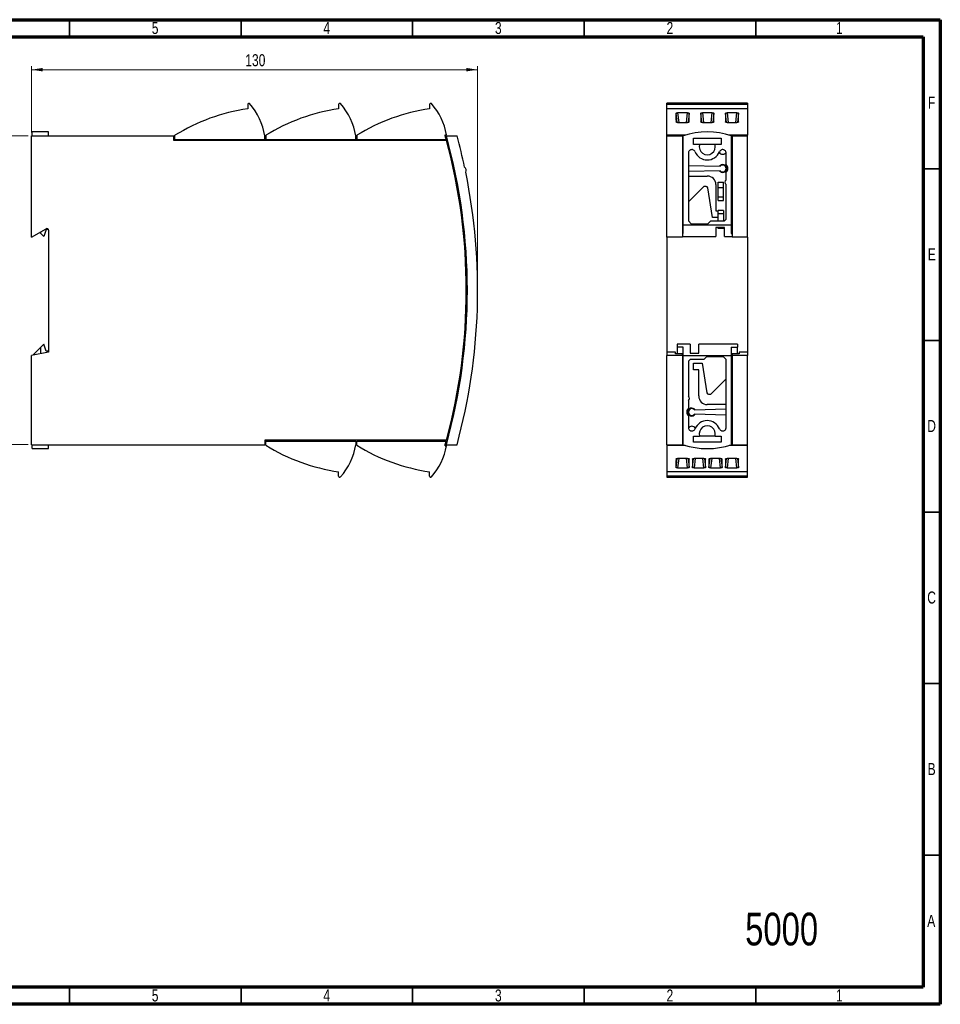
# Model space of a CAD drawing. Header units: millimetres. Extents: x 8 to 415, y 5 to 292.
# Tile 3 of 3: x 147 to 415, y 5 to 292. Entities that reach past the tile are written whole.
import ezdxf

# ---------------------------------------------------------------- set-up
doc = ezdxf.new("R2010")
doc.units = ezdxf.units.MM
doc.styles.add('SLDTEXTSTYLE0', font='TXT', dxfattribs={"width": 0.75})
doc.dimstyles.new('SLDDIMSTYLE0', dxfattribs={"dimtxt": 3.5, "dimasz": 3.302, "dimexe": 0, "dimexo": 0.0625, "dimgap": 0.875, "dimtad": 1, "dimrnd": 1e-09, "dimzin": 12, "dimdsep": 46, "dimtxsty": 'SLDTEXTSTYLE0', "dimsah": 1, "dimcen": 0.09, "dimadec": 0, "dimazin": 3, "dimtfac": 1, "dimtofl": 0, "dimtmove": 0, "dimatfit": 3, "dimfxl": 1, "dimfrac": 2, "dimtolj": 1, "dimtzin": 12, "dimarcsym": 0})

# ---------------------------------------------------------------- blocks, each defined once
blk = doc.blocks.new('_D_2')
at = {"color": 7, "linetype": 'Continuous', "lineweight": 18}
for p, q in [((149.19, 258.13), (139.19, 258.13)), ((140.19, 258.13), (140.19, 168.13)), ((149.19, 168.13), (139.19, 168.13))]:
    blk.add_line(p, q, dxfattribs=at)
for points in [[(140.19, 258.13), (139.68, 254.82), (140.7, 254.82)], [(140.19, 168.13), (140.7, 171.43), (139.68, 171.43)]]:
    blk.add_solid(points, dxfattribs=at)
at = {"color": 7, "linetype": 'Continuous', "lineweight": 18, "insert": (135.68, 212.86), "char_height": 3.5, "attachment_point": 1, "rotation": 90, "style": 'SLDTEXTSTYLE0'}
blk.add_mtext('90', dxfattribs=at)
blk = doc.blocks.new('_D_3')
at = {"color": 7, "linetype": 'Continuous', "lineweight": 18}
for p, q in [((150.19, 259.13), (150.19, 278.43)), ((280.19, 214.13), (280.19, 278.43)), ((150.19, 277.43), (280.19, 277.43))]:
    blk.add_line(p, q, dxfattribs=at)
for points in [[(150.19, 277.43), (153.49, 276.92), (153.49, 277.93)], [(280.19, 277.43), (276.89, 277.93), (276.89, 276.92)]]:
    blk.add_solid(points, dxfattribs=at)
at = {"color": 7, "linetype": 'Continuous', "lineweight": 18, "insert": (212.49, 281.94), "char_height": 3.5, "attachment_point": 1, "style": 'SLDTEXTSTYLE0'}
blk.add_mtext('130', dxfattribs=at)

msp = doc.modelspace()

# ---------------------------------------------------------------- linework, layer by layer
at = {"color": 7, "linetype": 'Continuous', "lineweight": 70}
for p, q in [((7.5, 292), (415, 292)), ((415, 292), (415, 5)), ((12.5, 287), (410, 287)), ((410, 287), (410, 10)), ((410, 10), (12.5, 10)), ((415, 5), (7.5, 5))]:
    msp.add_line(p, q, dxfattribs=at)
at = {"color": 7, "linetype": 'Continuous', "lineweight": 35}
for p, q in [((161.25, 287), (161.25, 292)), ((211.25, 287), (211.25, 292)), ((261.25, 287), (261.25, 292)), ((311.25, 287), (311.25, 292)), ((361.25, 287), (361.25, 292)), ((211.25, 287.001), (211.25, 286.999)), ((410, 248.5), (415, 248.5)), ((410, 198.5), (415, 198.5)), ((410.001, 148.5), (409.999, 148.5)), ((410, 148.5), (415, 148.5)), ((410, 98.5), (415, 98.5)), ((410, 48.5), (415, 48.5)), ((161.25, 10), (161.25, 5)), ((211.25, 9.999), (211.25, 10.001)), ((211.25, 10), (211.25, 5)), ((261.25, 10), (261.25, 5)), ((311.25, 10), (311.25, 5)), ((361.25, 10), (361.25, 5))]:
    msp.add_line(p, q, dxfattribs=at)
at = {"color": 7, "linetype": 'Continuous', "lineweight": 25}
for p, q in [((213.191, 267.326), (213.191, 266.026)), ((239.691, 267.326), (239.691, 266.026)), ((266.191, 267.326), (266.191, 266.026)), ((358.855, 267.626), (335.355, 267.626)), ((335.355, 267.326), (335.355, 267.626)), ((358.855, 267.326), (335.355, 267.326)), ((335.355, 266.026), (335.355, 267.326)), ((358.855, 267.626), (358.855, 267.326)), ((358.855, 267.326), (358.855, 266.026)), ((358.855, 266.026), (335.355, 266.026)), ((335.355, 258.313), (335.355, 266.026)), ((341.342, 264.867), (338.467, 264.867)), ((348.542, 264.867), (345.667, 264.867)), ((355.742, 264.867), (352.867, 264.867)), ((358.855, 266.026), (358.855, 258.313)), ((338.467, 262.036), (341.342, 262.036)), ((345.667, 262.036), (348.542, 262.036)), ((352.867, 262.036), (355.742, 262.036)), ((155.191, 259.275), (150.391, 259.275)), ((150.391, 258.126), (150.391, 259.275)), ((155.191, 258.126), (155.191, 259.275)), ((191.991, 257.126), (191.991, 258.313)), ((218.491, 258.313), (218.491, 257.126)), ((244.991, 258.313), (244.991, 257.126)), ((270.686, 258.426), (271.141, 258.426)), ((340.686, 258.313), (335.355, 258.313)), ((335.355, 258.126), (335.355, 258.313)), ((358.855, 258.313), (353.523, 258.313)), ((358.855, 258.126), (358.855, 258.313)), ((150.191, 228.626), (150.191, 258.126)), ((150.191, 258.126), (191.691, 258.126)), ((191.691, 256.826), (191.691, 258.126)), ((191.691, 257.826), (191.991, 257.826)), ((271.124, 256.826), (191.691, 256.826)), ((191.991, 257.126), (218.191, 257.126)), ((218.191, 257.126), (218.191, 258.126)), ((218.491, 257.826), (218.191, 257.826)), ((218.491, 257.126), (244.691, 257.126)), ((244.691, 257.126), (244.691, 258.126)), ((244.691, 257.826), (244.991, 257.826)), ((244.991, 257.126), (271.043, 257.126)), ((270.77, 258.126), (271.081, 258.126)), ((271.081, 258.126), (274.191, 258.126)), ((335.355, 228.626), (335.355, 258.126)), ((335.355, 258.126), (339.855, 258.126)), ((339.855, 258.126), (339.855, 228.626)), ((339.855, 258.126), (340.105, 258.126)), ((340.105, 232.226), (340.105, 258.126)), ((343.105, 257.426), (351.105, 257.426)), ((343.105, 255.626), (343.105, 257.426)), ((344.855, 255.626), (343.105, 255.626)), ((349.355, 255.626), (344.855, 255.626)), ((351.105, 255.626), (349.355, 255.626)), ((351.105, 257.426), (351.105, 255.626)), ((354.105, 258.126), (354.105, 232.226)), ((354.105, 258.126), (354.355, 258.126)), ((354.355, 258.126), (354.355, 228.626)), ((354.355, 258.126), (358.855, 258.126)), ((358.855, 228.626), (358.855, 258.126)), ((341.605, 253.113), (341.605, 233.326)), ((352.605, 249.744), (352.605, 253.113)), ((341.605, 249.526), (350.845, 249.276)), ((350.845, 247.976), (341.605, 247.726)), ((352.605, 245.26), (352.605, 247.508)), ((341.605, 246.426), (347.105, 246.426)), ((350.255, 243.126), (350.255, 244.626)), ((350.255, 244.626), (351.855, 244.626)), ((351.855, 243.126), (351.855, 244.626)), ((352.605, 233.826), (352.605, 243.991)), ((346.105, 243.426), (341.605, 238.926)), ((346.754, 243.426), (346.105, 243.426)), ((348.601, 234.326), (347.248, 243.003)), ((349.605, 243.926), (349.605, 236.326)), ((350.255, 243.126), (351.855, 243.126)), ((350.255, 240.326), (350.255, 243.126)), ((351.855, 240.326), (351.855, 243.126)), ((350.255, 239.326), (350.255, 240.326)), ((350.255, 240.326), (351.855, 240.326)), ((350.255, 239.326), (351.855, 239.326)), ((351.855, 239.326), (351.855, 240.326)), ((349.605, 236.326), (350.255, 236.326)), ((351.855, 236.426), (350.255, 236.426)), ((350.255, 235.426), (350.255, 236.426)), ((350.255, 233.326), (350.255, 235.426)), ((351.855, 235.426), (350.255, 235.426)), ((351.855, 236.426), (351.855, 235.426)), ((351.855, 235.426), (351.855, 233.326)), ((278.934, 233.876), (278.933, 233.876)), ((341.605, 233.326), (342.405, 232.526)), ((342.405, 232.526), (347.305, 232.526)), ((347.305, 232.526), (348.105, 233.326)), ((348.105, 233.326), (352.105, 233.326)), ((350.255, 234.326), (348.601, 234.326)), ((352.605, 233.826), (352.105, 233.326)), ((150.191, 228.626), (154.443, 231.06)), ((152.608, 230.009), (152.891, 229.726)), ((152.891, 229.726), (152.891, 230.172)), ((153.791, 228.826), (152.891, 229.726)), ((154.491, 230.826), (153.791, 228.826)), ((155.15, 230.826), (154.491, 230.826)), ((155.191, 230.626), (155.191, 195.126)), ((340.105, 229.726), (339.855, 229.726)), ((340.105, 232.226), (354.105, 232.226)), ((340.105, 229.726), (340.105, 232.226)), ((349.605, 231.426), (349.605, 228.826)), ((352.105, 231.426), (349.605, 231.426)), ((350.255, 231.126), (350.255, 231.426)), ((351.855, 231.126), (350.255, 231.126)), ((351.855, 231.426), (351.855, 231.126)), ((352.105, 228.826), (352.105, 231.426)), ((354.105, 232.226), (354.105, 229.726)), ((354.105, 229.726), (354.355, 229.726)), ((279.468, 228.876), (279.468, 228.876)), ((339.855, 228.626), (335.355, 228.626)), ((335.355, 228.626), (335.355, 195.126)), ((339.855, 228.826), (349.605, 228.826)), ((352.105, 228.826), (354.355, 228.826)), ((358.855, 228.626), (354.355, 228.626)), ((358.855, 228.626), (358.855, 195.126)), ((280.059, 206.376), (280.059, 206.376)), ((152.891, 196.526), (150.566, 194.201)), ((153.791, 197.426), (152.891, 196.526)), ((152.891, 194.666), (152.891, 196.526)), ((154.491, 195.426), (153.791, 197.426)), ((155.191, 195.426), (154.491, 195.426)), ((338.305, 197.426), (338.305, 196.526)), ((342.105, 197.426), (338.305, 197.426)), ((340.105, 196.526), (338.305, 196.526)), ((338.305, 196.526), (338.305, 194.626)), ((340.105, 194.026), (340.105, 196.526)), ((342.105, 197.426), (342.105, 194.826)), ((344.605, 194.826), (344.605, 197.426)), ((355.905, 197.426), (344.605, 197.426)), ((354.105, 196.526), (355.905, 196.526)), ((354.105, 196.526), (354.105, 194.026)), ((355.905, 197.426), (355.905, 196.526)), ((355.905, 194.626), (355.905, 196.526)), ((155.191, 195.126), (150.191, 194.126)), ((150.191, 168.126), (150.191, 194.126)), ((335.355, 195.126), (335.355, 194.126)), ((337.855, 195.126), (335.355, 195.126)), ((339.855, 194.126), (335.355, 194.126)), ((335.355, 168.126), (335.355, 194.126)), ((337.855, 194.626), (337.855, 195.126)), ((339.855, 194.626), (337.855, 194.626)), ((339.855, 194.126), (339.855, 194.626)), ((339.855, 194.126), (339.855, 168.126)), ((340.105, 168.126), (340.105, 194.026)), ((354.105, 194.026), (340.105, 194.026)), ((341.605, 192.426), (342.105, 192.926)), ((341.605, 192.426), (341.605, 182.26)), ((342.105, 194.826), (344.605, 194.826)), ((346.105, 192.926), (342.105, 192.926)), ((346.905, 193.726), (346.105, 192.926)), ((351.805, 193.726), (346.905, 193.726)), ((352.605, 192.926), (351.805, 193.726)), ((352.605, 173.138), (352.605, 192.926)), ((354.105, 194.026), (354.105, 168.126)), ((356.355, 194.626), (354.355, 194.626)), ((354.355, 194.626), (354.355, 194.126)), ((358.855, 194.126), (354.355, 194.126)), ((354.355, 194.126), (354.355, 168.126)), ((356.355, 195.126), (356.355, 194.626)), ((358.855, 195.126), (356.355, 195.126)), ((358.855, 195.126), (358.855, 194.126)), ((358.855, 168.126), (358.855, 194.126)), ((343.105, 189.926), (343.105, 191.926)), ((343.105, 191.926), (345.609, 191.926)), ((344.605, 189.926), (343.105, 189.926)), ((344.605, 182.326), (344.605, 189.926)), ((345.609, 191.926), (346.961, 183.249)), ((348.105, 182.826), (352.605, 187.326)), ((341.605, 180.991), (341.605, 178.744)), ((347.455, 182.826), (348.105, 182.826)), ((343.365, 178.276), (352.605, 178.526)), ((352.605, 179.826), (347.105, 179.826)), ((341.605, 176.508), (341.605, 173.138)), ((352.605, 176.726), (343.365, 176.976)), ((271.124, 169.426), (218.191, 169.426)), ((218.191, 169.426), (218.191, 168.126)), ((343.105, 170.626), (344.855, 170.626)), ((343.105, 168.826), (343.105, 170.626)), ((349.355, 170.626), (344.855, 170.626)), ((349.355, 170.626), (351.105, 170.626)), ((351.105, 170.626), (351.105, 168.826)), ((150.191, 168.126), (218.191, 168.126)), ((150.391, 166.977), (150.391, 168.126)), ((150.391, 166.977), (155.191, 166.977)), ((155.191, 166.977), (155.191, 168.126)), ((218.191, 168.426), (218.491, 168.426)), ((218.491, 169.126), (244.691, 169.126)), ((218.491, 167.939), (218.491, 169.126)), ((244.691, 169.126), (244.691, 168.126)), ((244.991, 168.426), (244.691, 168.426)), ((244.991, 169.126), (271.043, 169.126)), ((244.991, 167.939), (244.991, 169.126)), ((270.686, 167.826), (271.141, 167.826)), ((270.77, 168.126), (271.081, 168.126)), ((271.081, 168.126), (274.191, 168.126)), ((335.355, 168.126), (339.855, 168.126)), ((335.355, 168.126), (335.355, 167.939)), ((335.355, 167.939), (335.355, 160.226)), ((335.355, 167.939), (340.686, 167.939)), ((340.105, 168.126), (339.855, 168.126)), ((351.105, 168.826), (343.105, 168.826)), ((353.523, 167.939), (358.855, 167.939)), ((354.355, 168.126), (354.105, 168.126)), ((354.355, 168.126), (358.855, 168.126)), ((358.855, 167.939), (358.855, 168.126)), ((358.855, 160.226), (358.855, 167.939)), ((341.345, 164.126), (338.465, 164.126)), ((346.145, 164.126), (343.265, 164.126)), ((350.945, 164.126), (348.065, 164.126)), ((355.745, 164.126), (352.865, 164.126)), ((338.47, 161.329), (341.34, 161.329)), ((343.27, 161.329), (346.14, 161.329)), ((348.07, 161.329), (350.94, 161.329)), ((352.87, 161.329), (355.74, 161.329)), ((239.691, 158.926), (239.691, 160.226)), ((266.191, 158.926), (266.191, 160.226)), ((358.855, 160.226), (335.355, 160.226)), ((335.355, 160.226), (335.355, 158.926)), ((358.855, 158.926), (335.355, 158.926)), ((335.355, 158.926), (335.355, 158.626)), ((335.355, 158.626), (358.855, 158.626)), ((358.855, 158.926), (358.855, 160.226)), ((358.855, 158.626), (358.855, 158.926))]:
    msp.add_line(p, q, dxfattribs=at)
at = {"color": 8, "linetype": 'Continuous', "lineweight": 25}
for p, q in [((338.31, 262.049), (338.002, 264.725)), ((338.467, 264.867), (338.794, 262.036)), ((341.015, 262.036), (341.342, 264.867)), ((341.808, 264.725), (341.499, 262.051)), ((345.51, 262.049), (345.202, 264.725)), ((345.667, 264.867), (345.994, 262.036)), ((348.215, 262.036), (348.542, 264.867)), ((349.008, 264.725), (348.699, 262.051)), ((352.71, 262.049), (352.402, 264.725)), ((352.867, 264.867), (353.194, 262.036)), ((355.415, 262.036), (355.742, 264.867)), ((356.208, 264.725), (355.899, 262.051)), ((338.004, 161.468), (338.309, 164.111)), ((338.793, 164.126), (338.47, 161.329)), ((341.34, 161.329), (341.017, 164.126)), ((341.5, 164.113), (341.805, 161.468)), ((342.804, 161.468), (343.109, 164.111)), ((343.593, 164.126), (343.27, 161.329)), ((346.14, 161.329), (345.817, 164.126)), ((346.3, 164.113), (346.605, 161.468)), ((347.604, 161.468), (347.909, 164.111)), ((348.393, 164.126), (348.07, 161.329)), ((350.94, 161.329), (350.617, 164.126)), ((351.1, 164.113), (351.405, 161.468)), ((352.404, 161.468), (352.709, 164.111)), ((353.193, 164.126), (352.87, 161.329)), ((355.74, 161.329), (355.417, 164.126)), ((355.9, 164.113), (356.205, 161.468))]:
    msp.add_line(p, q, dxfattribs=at)
at = {"color": 7, "linetype": 'Continuous', "lineweight": 25}
for centre, radius, start, end in [((213.491, 267.326), 0.3, 41.86101, 180), ((199.98, 255.219), 18.442, 9.06852, 41.86101), ((239.991, 267.326), 0.3, 41.86101, 180), ((226.48, 255.219), 18.442, 9.06852, 41.86101), ((266.491, 267.326), 0.3, 41.86101, 180), ((252.98, 255.219), 18.442, 10.01363, 41.86101), ((221.084, 211.34), 55.252, 98.21236, 121.77187), ((247.584, 211.34), 55.252, 98.21236, 121.77187), ((274.084, 211.34), 55.252, 98.21236, 121.77187), ((108.441, 213.126), 168.45, 15.14158, 15.60016), ((347.105, 237.375), 21.9, 71.35909, 108.64091), ((108.441, 213.126), 168.75, 344.53399, 15.46601), ((108.441, 213.126), 168.45, 344.9641, 15.0359), ((108.441, 213.126), 171.75, 12.0632, 15.18929), ((347.105, 254.97), 2.344, 163.7398, 16.2602), ((347.105, 254.97), 3.844, 202.47255, 337.52745), ((351.605, 253.926), 1.15, 209.00779, 328.4598), ((351.605, 248.626), 1.15, 0, 145.27928), ((351.605, 248.626), 1.5, 311.81031, 48.18969), ((108.441, 213.126), 171.75, 344.81071, 11.5628), ((275.787, 248.126), 1.083, 327.99465, 55.63135), ((351.605, 248.626), 1.15, 214.72072, 0), ((351.605, 248.626), 1, 220.5416, 139.4584), ((347.105, 243.926), 2.5, 0, 90), ((353.005, 244.626), 0.75, 122.23095, 237.76905), ((346.754, 242.926), 0.5, 8.85719, 90), ((154.691, 230.626), 0.5, 0, 119.79004), ((341.205, 181.626), 0.75, 302.23095, 57.76905), ((347.105, 182.326), 2.5, 180, 270), ((347.455, 183.326), 0.5, 188.85719, 270), ((342.605, 177.626), 1.5, 131.81031, 228.18969), ((342.605, 177.626), 1.15, 34.72072, 325.27928), ((342.605, 177.626), 1, 40.5416, 319.4584), ((347.105, 171.282), 3.844, 22.47255, 157.52745), ((342.605, 172.326), 1.15, 29.00779, 148.61311), ((347.105, 171.282), 2.344, 343.7398, 196.2602), ((247.584, 214.911), 55.252, 238.22813, 261.78764), ((226.48, 171.033), 18.442, 318.13899, 350.93148), ((274.084, 214.911), 55.252, 238.22813, 261.78764), ((252.98, 171.033), 18.442, 318.13899, 349.98637), ((108.441, 213.126), 168.45, 344.39984, 344.85842), ((347.105, 188.877), 21.9, 251.35909, 288.64091), ((239.991, 158.926), 0.3, 180, 318.13899), ((266.491, 158.926), 0.3, 180, 318.13899)]:
    msp.add_arc(centre, radius, start, end, dxfattribs=at)
for centre, major_axis, start_param, end_param in [((345.748, 211.34), (-7.362, 55.251), 0.2547613, 0.3928743), ((334.061, 211.34), (7.362, 55.251), 5.890311, 6.028424), ((352.948, 211.34), (-7.362, 55.251), 0.2547613, 0.3928743), ((341.261, 211.34), (7.362, 55.251), 5.890311, 6.028424), ((360.148, 211.34), (-7.362, 55.251), 0.2547613, 0.3928743), ((348.461, 211.34), (7.362, 55.251), 5.890311, 6.028424), ((345.748, 214.911), (7.362, 55.251), 2.7528708, 2.8909713), ((334.061, 214.911), (-7.362, 55.251), 3.392214, 3.5303145), ((350.548, 214.911), (7.362, 55.251), 2.7528708, 2.8909713), ((338.861, 214.911), (-7.362, 55.251), 3.392214, 3.5303145), ((355.348, 214.911), (7.362, 55.251), 2.7528708, 2.8909713), ((343.661, 214.911), (-7.362, 55.251), 3.392214, 3.5303145), ((360.148, 214.911), (7.362, 55.251), 2.7528708, 2.8909713), ((348.461, 214.911), (-7.362, 55.251), 3.392214, 3.5303145)]:
    msp.add_ellipse(centre, major_axis=major_axis, ratio=0.0447192, start_param=start_param, end_param=end_param, dxfattribs=at)
for points, knots in [([(338.002, 264.725), (338.002, 264.743), (338.012, 264.76), (338.051, 264.792), (338.081, 264.808), (338.161, 264.835), (338.213, 264.847), (338.332, 264.863), (338.399, 264.867), (338.467, 264.867)], [0, 0, 0, 0, 0.25, 0.25, 0.5, 0.5, 0.75, 0.75, 1, 1, 1, 1]), ([(341.342, 264.867), (341.41, 264.867), (341.477, 264.863), (341.596, 264.847), (341.647, 264.835), (341.769, 264.795), (341.806, 264.76), (341.808, 264.725)], [0, 0, 0, 0, 0.25, 0.25, 0.5, 0.5, 1, 1, 1, 1]), ([(345.202, 264.725), (345.202, 264.743), (345.212, 264.76), (345.251, 264.792), (345.281, 264.808), (345.361, 264.835), (345.413, 264.847), (345.532, 264.863), (345.599, 264.867), (345.667, 264.867)], [0, 0, 0, 0, 0.25, 0.25, 0.5, 0.5, 0.75, 0.75, 1, 1, 1, 1]), ([(348.542, 264.867), (348.61, 264.867), (348.677, 264.863), (348.796, 264.847), (348.847, 264.835), (348.969, 264.795), (349.006, 264.76), (349.008, 264.725)], [0, 0, 0, 0, 0.25, 0.25, 0.5, 0.5, 1, 1, 1, 1]), ([(352.402, 264.725), (352.402, 264.743), (352.412, 264.76), (352.451, 264.792), (352.481, 264.808), (352.561, 264.835), (352.613, 264.847), (352.732, 264.863), (352.799, 264.867), (352.867, 264.867)], [0, 0, 0, 0, 0.25, 0.25, 0.5, 0.5, 0.75, 0.75, 1, 1, 1, 1]), ([(355.742, 264.867), (355.81, 264.867), (355.877, 264.863), (355.996, 264.847), (356.047, 264.835), (356.169, 264.795), (356.206, 264.76), (356.208, 264.725)], [0, 0, 0, 0, 0.25, 0.25, 0.5, 0.5, 1, 1, 1, 1]), ([(338.467, 262.036), (338.399, 262.036), (338.332, 262.042), (338.214, 262.068), (338.162, 262.086), (338.041, 262.15), (338.003, 262.203), (338.002, 262.256)], [0, 0, 0, 0, 0.25, 0.25, 0.5, 0.5, 1, 1, 1, 1]), ([(341.808, 262.256), (341.807, 262.23), (341.798, 262.204), (341.758, 262.153), (341.729, 262.129), (341.648, 262.086), (341.597, 262.068), (341.477, 262.042), (341.41, 262.036), (341.342, 262.036)], [0, 0, 0, 0, 0.25, 0.25, 0.5, 0.5, 0.75, 0.75, 1, 1, 1, 1]), ([(345.667, 262.036), (345.599, 262.036), (345.532, 262.042), (345.414, 262.068), (345.362, 262.086), (345.241, 262.15), (345.203, 262.203), (345.202, 262.256)], [0, 0, 0, 0, 0.25, 0.25, 0.5, 0.5, 1, 1, 1, 1]), ([(349.008, 262.256), (349.007, 262.23), (348.998, 262.204), (348.958, 262.153), (348.929, 262.129), (348.848, 262.086), (348.797, 262.068), (348.677, 262.042), (348.61, 262.036), (348.542, 262.036)], [0, 0, 0, 0, 0.25, 0.25, 0.5, 0.5, 0.75, 0.75, 1, 1, 1, 1]), ([(352.867, 262.036), (352.799, 262.036), (352.732, 262.042), (352.614, 262.068), (352.562, 262.086), (352.441, 262.15), (352.403, 262.203), (352.402, 262.256)], [0, 0, 0, 0, 0.25, 0.25, 0.5, 0.5, 1, 1, 1, 1]), ([(356.208, 262.256), (356.207, 262.23), (356.198, 262.204), (356.158, 262.153), (356.129, 262.129), (356.048, 262.086), (355.997, 262.068), (355.877, 262.042), (355.81, 262.036), (355.742, 262.036)], [0, 0, 0, 0, 0.25, 0.25, 0.5, 0.5, 0.75, 0.75, 1, 1, 1, 1]), ([(343.553, 253.5), (343.498, 253.604), (343.39, 253.811), (343.102, 254.022), (342.769, 254.139), (342.415, 254.124), (342.084, 254.002), (341.821, 253.767), (341.637, 253.462), (341.615, 253.23), (341.605, 253.113)], [0, 0, 0, 0, 0.1250952, 0.2501904, 0.3752763, 0.5003622, 0.6252711, 0.75018, 0.87509, 1, 1, 1, 1]), ([(352.605, 253.113), (352.594, 253.23), (352.573, 253.463), (352.387, 253.768), (352.125, 254.002), (351.793, 254.125), (351.439, 254.138), (351.107, 254.022), (350.819, 253.811), (350.711, 253.604), (350.657, 253.5)], [0, 0, 0, 0, 0.1251409, 0.2502818, 0.3751641, 0.5000464, 0.6251132, 0.75018, 0.87509, 1, 1, 1, 1]), ([(341.605, 173.138), (341.615, 173.022), (341.637, 172.789), (341.822, 172.484), (342.085, 172.249), (342.417, 172.127), (342.77, 172.113), (343.103, 172.23), (343.39, 172.441), (343.498, 172.648), (343.553, 172.751)], [0, 0, 0, 0, 0.1251409, 0.2502818, 0.3751641, 0.5000464, 0.6251132, 0.75018, 0.87509, 1, 1, 1, 1]), ([(350.657, 172.751), (350.711, 172.648), (350.82, 172.441), (351.107, 172.23), (351.44, 172.113), (351.794, 172.127), (352.126, 172.25), (352.388, 172.485), (352.573, 172.789), (352.594, 173.022), (352.605, 173.138)], [0, 0, 0, 0, 0.1250952, 0.2501904, 0.3752763, 0.5003622, 0.6252711, 0.75018, 0.87509, 1, 1, 1, 1]), ([(337.999, 163.907), (338, 163.933), (338.01, 163.959), (338.048, 164.009), (338.078, 164.033), (338.159, 164.075), (338.21, 164.094), (338.329, 164.119), (338.396, 164.126), (338.465, 164.126)], [0, 0, 0, 0, 0.25, 0.25, 0.5, 0.5, 0.75, 0.75, 1, 1, 1, 1]), ([(341.345, 164.126), (341.413, 164.126), (341.48, 164.119), (341.598, 164.094), (341.65, 164.076), (341.771, 164.012), (341.809, 163.959), (341.81, 163.907)], [0, 0, 0, 0, 0.25, 0.25, 0.5, 0.5, 1, 1, 1, 1]), ([(342.799, 163.907), (342.8, 163.933), (342.81, 163.959), (342.848, 164.009), (342.878, 164.033), (342.959, 164.075), (343.01, 164.094), (343.129, 164.119), (343.196, 164.126), (343.265, 164.126)], [0, 0, 0, 0, 0.25, 0.25, 0.5, 0.5, 0.75, 0.75, 1, 1, 1, 1]), ([(346.145, 164.126), (346.213, 164.126), (346.28, 164.119), (346.398, 164.094), (346.45, 164.076), (346.571, 164.012), (346.609, 163.959), (346.61, 163.907)], [0, 0, 0, 0, 0.25, 0.25, 0.5, 0.5, 1, 1, 1, 1]), ([(347.599, 163.907), (347.6, 163.933), (347.61, 163.959), (347.648, 164.009), (347.678, 164.033), (347.759, 164.075), (347.81, 164.094), (347.929, 164.119), (347.996, 164.126), (348.065, 164.126)], [0, 0, 0, 0, 0.25, 0.25, 0.5, 0.5, 0.75, 0.75, 1, 1, 1, 1]), ([(350.945, 164.126), (351.013, 164.126), (351.08, 164.119), (351.198, 164.094), (351.25, 164.076), (351.371, 164.012), (351.409, 163.959), (351.41, 163.907)], [0, 0, 0, 0, 0.25, 0.25, 0.5, 0.5, 1, 1, 1, 1]), ([(352.399, 163.907), (352.4, 163.933), (352.41, 163.959), (352.448, 164.009), (352.478, 164.033), (352.559, 164.075), (352.61, 164.094), (352.729, 164.119), (352.796, 164.126), (352.865, 164.126)], [0, 0, 0, 0, 0.25, 0.25, 0.5, 0.5, 0.75, 0.75, 1, 1, 1, 1]), ([(355.745, 164.126), (355.813, 164.126), (355.88, 164.119), (355.998, 164.094), (356.05, 164.076), (356.171, 164.012), (356.209, 163.959), (356.21, 163.907)], [0, 0, 0, 0, 0.25, 0.25, 0.5, 0.5, 1, 1, 1, 1]), ([(338.47, 161.329), (338.402, 161.329), (338.335, 161.333), (338.216, 161.349), (338.165, 161.36), (338.084, 161.387), (338.054, 161.402), (338.014, 161.434), (338.005, 161.451), (338.004, 161.468)], [0, 0, 0, 0, 0.25, 0.25, 0.5, 0.5, 0.75, 0.75, 1, 1, 1, 1]), ([(341.805, 161.468), (341.805, 161.451), (341.795, 161.434), (341.756, 161.402), (341.726, 161.387), (341.645, 161.36), (341.594, 161.349), (341.474, 161.333), (341.408, 161.329), (341.34, 161.329)], [0, 0, 0, 0, 0.25, 0.25, 0.5, 0.5, 0.75, 0.75, 1, 1, 1, 1]), ([(343.27, 161.329), (343.202, 161.329), (343.135, 161.333), (343.016, 161.349), (342.965, 161.36), (342.884, 161.387), (342.854, 161.402), (342.814, 161.434), (342.805, 161.451), (342.804, 161.468)], [0, 0, 0, 0, 0.25, 0.25, 0.5, 0.5, 0.75, 0.75, 1, 1, 1, 1]), ([(346.605, 161.468), (346.605, 161.451), (346.595, 161.434), (346.556, 161.402), (346.526, 161.387), (346.445, 161.36), (346.394, 161.349), (346.274, 161.333), (346.208, 161.329), (346.14, 161.329)], [0, 0, 0, 0, 0.25, 0.25, 0.5, 0.5, 0.75, 0.75, 1, 1, 1, 1]), ([(348.07, 161.329), (348.002, 161.329), (347.935, 161.333), (347.816, 161.349), (347.765, 161.36), (347.684, 161.387), (347.654, 161.402), (347.614, 161.434), (347.605, 161.451), (347.604, 161.468)], [0, 0, 0, 0, 0.25, 0.25, 0.5, 0.5, 0.75, 0.75, 1, 1, 1, 1]), ([(351.405, 161.468), (351.405, 161.451), (351.395, 161.434), (351.356, 161.402), (351.326, 161.387), (351.245, 161.36), (351.194, 161.349), (351.074, 161.333), (351.008, 161.329), (350.94, 161.329)], [0, 0, 0, 0, 0.25, 0.25, 0.5, 0.5, 0.75, 0.75, 1, 1, 1, 1]), ([(352.87, 161.329), (352.802, 161.329), (352.735, 161.333), (352.616, 161.349), (352.565, 161.36), (352.484, 161.387), (352.454, 161.402), (352.414, 161.434), (352.405, 161.451), (352.404, 161.468)], [0, 0, 0, 0, 0.25, 0.25, 0.5, 0.5, 0.75, 0.75, 1, 1, 1, 1]), ([(356.205, 161.468), (356.205, 161.451), (356.195, 161.434), (356.156, 161.402), (356.126, 161.387), (356.045, 161.36), (355.994, 161.349), (355.874, 161.333), (355.808, 161.329), (355.74, 161.329)], [0, 0, 0, 0, 0.25, 0.25, 0.5, 0.5, 0.75, 0.75, 1, 1, 1, 1])]:
    msp.add_open_spline(points, degree=3, knots=knots, dxfattribs=at)

# ---------------------------------------------------------------- texts
at = {"color": 7, "linetype": 'Continuous', "lineweight": 0, "style": 'SLDTEXTSTYLE0'}
for s, insert, char_height, attachment_point in [('5', (186.215, 291.326), 3.5, 2), ('4', (236.215, 291.326), 3.5, 2), ('3', (286.215, 291.326), 3.5, 2), ('2', (336.215, 291.326), 3.5, 2), ('1', (385.59, 291.326), 3.5, 2), ('F', (412.464, 269.576), 3.5, 2), ('E', (412.506, 225.326), 3.5, 2), ('D', (412.46, 175.326), 3.5, 2), ('C', (412.464, 125.326), 3.5, 2), ('B', (412.473, 75.326), 3.5, 2), ('5000', (358.147, 31.697), 9.525, 1), ('A', (412.36, 31.076), 3.5, 2), ('5', (186.215, 9.326), 3.5, 2), ('4', (236.215, 9.326), 3.5, 2), ('3', (286.215, 9.326), 3.5, 2), ('2', (336.215, 9.326), 3.5, 2), ('1', (385.59, 9.326), 3.5, 2)]:
    msp.add_mtext(s, dxfattribs=dict(at, insert=insert, char_height=char_height, attachment_point=attachment_point))

# ---------------------------------------------------------------- dimensions: what is measured, and where the dimension line sits
at = {"color": 7, "linetype": 'Continuous', "lineweight": 18}
dim = msp.add_linear_dim(base=(280.191, 277.426), p1=(150.191, 258.126), p2=(280.191, 213.126), dimstyle='SLDDIMSTYLE0', dxfattribs=at)
dim.commit()
dim.dimension.update_dxf_attribs({"geometry": '_D_3', "text_midpoint": (216.369, 277.426), "dimtype": 160})
dim = msp.add_linear_dim(base=(140.191, 168.126), p1=(150.191, 258.126), p2=(150.191, 168.126), angle=90, dimstyle='SLDDIMSTYLE0', dxfattribs=at)
dim.commit()
dim.dimension.update_dxf_attribs({"geometry": '_D_2', "text_midpoint": (140.191, 215.442), "dimtype": 160})

doc.saveas('drawing.dxf')
